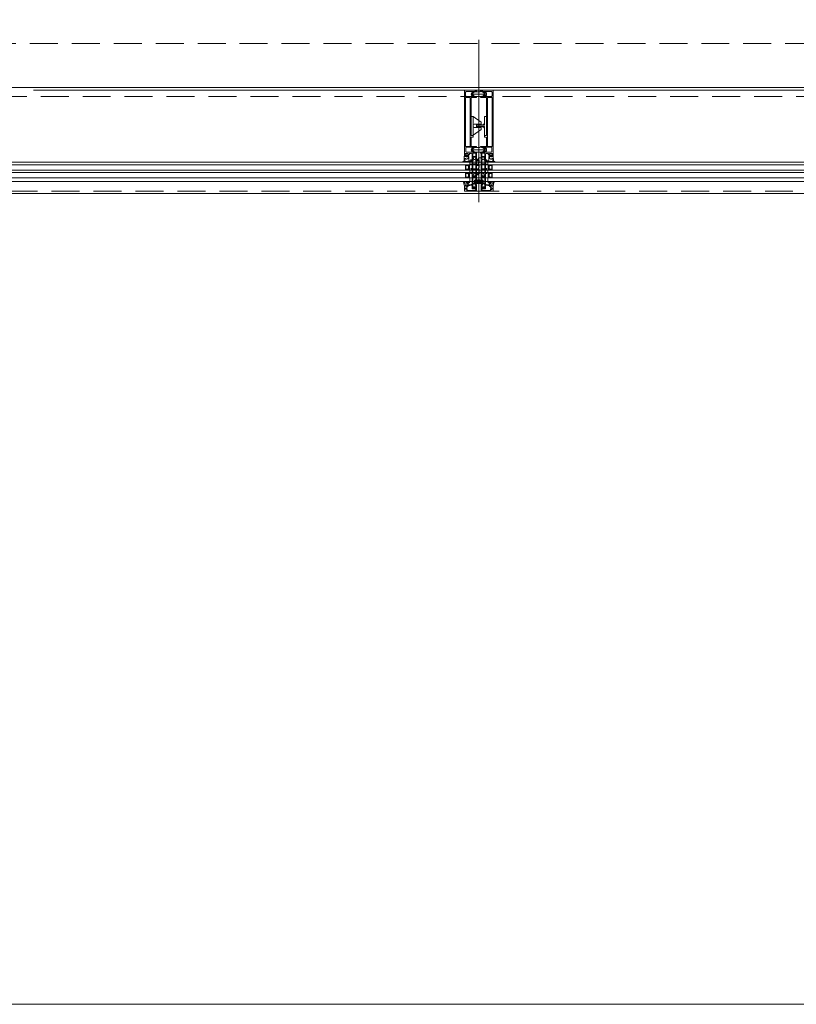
# Model space of a CAD drawing. Header units: millimetres. Extents: x 213386 to 506888, y 183055 to 450952.
# Tile 43 of 256: x 376902 to 378664, y 282452 to 284686. Entities that reach past the tile are written whole.
import ezdxf

# ---------------------------------------------------------------- set-up
doc = ezdxf.new("R2010")
doc.units = ezdxf.units.MM
doc.linetypes.add('ČÁRKOVANÁ', pattern=[19.05, 12.7, -6.35])
doc.layers.add('FASÁDA DETAILNÍ', color=255, linetype='Continuous', lineweight=0)
doc.layers.add('vzt-tenká', color=2, linetype='Continuous', lineweight=20)

# ---------------------------------------------------------------- blocks, each defined once
blk = doc.blocks.new('244748_a')
blk.add_lwpolyline([(8.3, -1.7, 0.082248), (6.3, -0.9, -1.09695), (6.9, -0.1, -0.315353), (11.3, -5.2, -0.480529), (10.9, -5.6), (4.3, -5.6), (4.1, -5.5), (-16.5, -5.5), (-16.7, -5.6), (-20.4, -5.6, 0.574019), (-21.9, -4.8), (-23, -5.4, 0.524827), (-23, -5.9), (-21.9, -6.5, 0.574021), (-20.4, -5.7), (-16.7, -5.7), (-16.5, -5.9), (4.1, -5.9), (4.3, -5.7), (10.9, -5.7, -0.480529), (11.3, -6.1, -0.326229), (6.9, -11.1, -1.09695), (6.3, -10.3, 0.081457), (8.3, -9.6, 0.599203), (7.5, -8.1), (5.5, -8.1, 0.198965), (5.2, -8.2), (2.2, -11.2), (0.9, -12, -0.738038), (0.5, -11.6), (0.9, -11, 1), (0.3, -10.7), (0, -11.3), (-1, -11.3, 0.619205), (-1.4, -12.1), (-1.3, -12.4, -0.808139), (-2, -13), (-3.6, -11.4, 0.198906), (-4.3, -11.2), (-15, -11.2, -0.198936), (-16.8, -10.4), (-19, -8.2, 0.198942), (-19.3, -8.1), (-20.7, -8.1, 0.500217), (-21.1, -8.7, 0.122037), (-18.5, -10.3, -1.093735), (-19.1, -11.1, -0.240768), (-23.7, -6.1, -0.106226), (-23.7, -5.2, -0.256232), (-19, -0.1, -1.093735), (-18.4, -0.9, 0.116856), (-21.1, -2.6, 0.500217), (-20.7, -3.3), (-19.3, -3.3, 0.198942), (-19, -3.1), (-16.8, -0.9, -0.198936), (-15, -0.2), (-4.3, -0.2, 0.198907), (-3.6, 0.1), (-2, 1.7, -0.808139), (-1.3, 1.1), (-1.4, 0.8, 0.619205), (-1, 0), (0, 0), (0.3, -0.6, 1), (0.9, -0.3), (0.5, 0.3, -0.738038), (0.9, 0.7), (2.2, -0.2), (5.2, -3.1, 0.198965), (5.5, -3.3), (7.5, -3.3, 0.599203)], format="xyb", close=True)
blk = doc.blocks.new('236134_0100_s_v')
for points in [[(22.8, -23), (22.8, -5), (42, -5, 0.414214), (43, -4), (43, -1, 0.414214), (42, 0), (1, 0, 0.414214), (0, -1), (0, -4, 0.414214), (1, -5), (20.2, -5), (20.2, -23)], [(15, -5, -0.414214), (19, -9), (19, -16.6, 0.165764), (19.5, -23), (23.5, -23, 0.165764), (24, -16.6), (24, -9, -0.414214), (28, -5)]]:
    blk.add_lwpolyline(points, format="xyb")
blk = doc.blocks.new('236134_0200_s_v')
for points in [[(19.6, 5, -0.41166), (17.6, 7), (17.4, 22.2, 0.344217), (17.1, 22.7), (16, 23), (14, 23, 0.240828), (13.2, 22.6), (0.2, 4.6)], [(23.4, 5, 0.41166), (25.4, 7), (25.6, 22.2, -0.344217), (25.9, 22.7), (27, 23), (29, 23, -0.240828), (29.8, 22.6), (42.8, 4.6)]]:
    blk.add_lwpolyline(points, format="xyb")
blk.add_lwpolyline([(42, 5), (1, 5, 0.414214), (0, 4), (0, 1, 0.414214), (1, 0), (42, 0, 0.414214), (43, 1), (43, 4, 0.414214)], format="xyb", close=True)
blk = doc.blocks.new('284336')
for points in [[(-0.7, -9.6), (-10, -9.6, 0.414511), (-10.5, -10.1), (-10.5, -15.5, -1), (-11.7, -15.5), (-11.7, -9.6), (-12.7, -8.9, -0.668884), (-12.6, -8.2), (-12, -8, 0.766384), (-12, -7.2), (-12.6, -7, -0.76831), (-12.6, -6.2), (-12, -6, 0.766384), (-12, -5.2), (-12.6, -5, -0.76831), (-12.6, -4.2), (-12, -4, 0.766384), (-12, -3.2), (-12.6, -3, -0.877523), (-12.5, -2.2), (-12.1, -2.2, 0.698129), (-11.8, -1.5, -0.220231), (-12.9, 0.8), (-12.9, 3.5, -0.157143), (-12.8, 3.7), (-12.7, 3.4, -0.067482), (-12.5, 2.5, 0.393136), (-8.7, -1), (-6.1, -1, -0.414214), (-5.6, -1.5), (-5.6, -2.2, -0.267949), (-5.9, -2.6), (-6.4, -2.9, 0.267949), (-6.6, -3.4), (-6.6, -5.8, 0.267949), (-6.4, -6.3), (-5.9, -6.6, -0.267949), (-5.6, -7), (-5.6, -8.1, 0.414215), (-5.1, -8.6), (-0.4, -8.6), (-0.4, -9.3, -0.414212), (-0.7, -9.6)], [(-0.4, 0), (-0.4, -2, 0.990243), (-0.4, -3), (0.9, -3, 0.414214), (1.2, -2.7), (1.2, -2.6, -0.668123), (1.7, -2.4), (2.7, -3.4, -0.199004), (2.9, -3.8), (2.9, -5.4, -0.199038), (2.7, -5.8), (1.7, -6.8, -0.668191), (1.2, -6.6), (1.2, -6.5, 0.414214), (0.9, -6.2), (-0.4, -6.2, 0.990269), (-0.4, -7.2), (-0.4, -8.6), (-5.1, -8.6, -0.414215), (-5.6, -8.1), (-5.6, -7, 0.267949), (-5.8, -6.6), (-6.3, -6.3, -0.267949), (-6.6, -5.8), (-6.6, -3.4, -0.267949), (-6.3, -3), (-5.8, -2.7, 0.267949), (-5.6, -2.2), (-5.6, -1.5, 0.414214), (-6.1, -1), (-8.7, -1, -0.393156), (-12.5, 2.5, 0.067572), (-12.7, 3.4), (-12.8, 3.7, -0.637545), (-12.1, 3.5), (-11.9, 2.5, 0.344315), (-10.1, 0.9), (0, 0.4, -0.406913), (0.4, 0), (-0.4, 0)], [(1.7, -4.3, 0.414235), (1.2, -3.8), (-0.7, -3.8, 0.414214), (-1.2, -4.3), (-1.2, -4.9, 0.414214), (-0.7, -5.4), (1.2, -5.4, 0.414235), (1.7, -4.9), (1.7, -4.3)]]:
    blk.add_lwpolyline(points, format="xyb", close=True)
blk = doc.blocks.new('433270')
blk.add_lwpolyline([(1, 0, 0.414364), (0, -1), (0, -1.4, 0.255924), (0.2, -1.8, -0.547723), (0.2, -3.2, 0.255924), (0, -3.6), (0, -14.6, 0.414214), (0.3, -14.9), (1.2, -14.9, 0.414214), (1.7, -14.4), (1.7, -10.3, -0.414214), (2, -10), (6, -10, 0.414248), (7, -9), (7, -7.7, 0.414179), (6.5, -7.2), (5.7, -7.2, 0.414232), (5.4, -7.5), (5.4, -8.2, -0.414198), (5.1, -8.5), (2.8, -8.5, -0.414204), (1.8, -7.5), (1.8, -4.5, -0.147432), (2, -3.9, 0.147461), (2.4, -2.5), (2.4, -2.3, -0.414214), (2.9, -1.8), (21.9, -1.8, -0.668178), (22.2, -2.7), (22.2, -2.7, 1), (21.6, -3.3), (21.5, -3.4, 0.198912), (21.4, -3.7), (21.4, -4, 0.414214), (22.1, -4.7), (22.4, -4.7, 0.576988), (22.6, -4.3, -0.311246), (24.6, -4.3, 0.576988), (24.8, -4.7), (25.3, -4.7, -0.260065), (25.3, -6.6), (24.8, -6.6, 0.576988), (24.6, -7.1, -0.311246), (22.6, -7.1, 0.576988), (22.4, -6.6), (22.1, -6.6, 0.414214), (21.4, -7.3), (21.4, -7.6, 0.267949), (21.6, -8), (21.9, -8.2, -0.637047), (21.7, -10), (19.8, -10.7, 0.315299), (19.5, -11.2), (19.5, -11.5, 0.520567), (20.2, -12), (22.8, -11, -0.520567), (23.5, -11.5), (23.5, -12.5, 0.414062), (24, -13), (25, -13, 0.414186), (25.5, -12.5), (25.5, -11.5, -0.414182), (26, -11), (27, -11, 0.414214), (27.5, -10.5), (27.5, -0.5, 0.414214), (27, 0), (1, 0)], format="xyb", close=True)
blk = doc.blocks.new('284325')
for points in [[(0.8, -5.2, -0.560316), (0.9, -4.7), (1.9, -4.4, 0.3153), (2.1, -4.1), (2.1, -1.9, 0.451558), (1.8, -1.6), (0.9, -1.7, -0.399586), (0.6, -1.5), (0.3, -0.1, -0.415977), (0.5, 0.3, 0.024107), (6.1, 1.2, 0.076636), (9, 2.3, -0.577615), (10.8, 1.3), (10, 1.4, 0.283171), (9.1, 0.9, -0.168429), (7.1, -0.7), (5.9, -1.2, 0.315302), (5.2, -2.1), (5.2, -4.2, 0.269719), (6.8, -6.8, -0.194797), (10.2, -11.5, -0.342663), (9.2, -11.2, 0.119207), (5.4, -7.6, 0.578571), (3.6, -8.6), (3.6, -11.8, 0.176415), (6.2, -18.7, -1), (5.2, -19.5, -0.176415), (2.4, -11.8), (2.4, -8.9, 0.208286), (0.8, -5.2)], [(9, -6.7), (10.3, -8.8, -0.134555), (10.8, -10.6, -0.339795), (10.2, -11.5, 0.194788), (6.8, -6.8, -0.269736), (5.2, -4.2), (5.2, -2.1, -0.315302), (5.9, -1.2), (7.1, -0.7, 0.168429), (9.1, 0.9, -0.283167), (10, 1.4), (10.8, 1.3), (10.8, -0.7, -0.070852), (10.7, -1.3), (9.9, -3.9, -0.241839), (9.1, -4.8), (7.9, -5.2, 0.836024), (8.1, -6.2), (8.1, -6.2, -0.255349), (9, -6.7)]]:
    blk.add_lwpolyline(points, format="xyb", close=True)
blk = doc.blocks.new('288126')
for points in [[(-16.5, 0), (16.5, 0)], [(-21.4, -6.3), (-17.8, -3.7)], [(-14.7, -4.5), (-19.9, -8.3)], [(-17, -2.1), (-17, -0.5)], [(-8.8, -4.3), (-14.1, -4.3)], [(-11, -6.3), (-8.7, -4.7)], [(-4.3, -4.5), (-9.5, -8.3)], [(1.8, -4.3), (-3.7, -4.3)], [(-0.4, -6.4), (1.9, -4.7)], [(6.3, -4.5), (1.1, -8.4)], [(12.2, -4.3), (6.9, -4.3)], [(10, -6.4), (12.3, -4.7)], [(16.6, -4.6), (11.5, -8.4)], [(17, -0.5), (17, -3.8)]]:
    blk.add_lwpolyline(points)
for centre, radius, start, end in [((16.5, -0.5), 0.5, 0, 90), ((-20.6, -7.3), 1.25, 126.7059, 306.7059), ((-16.5, -0.5), 0.5, 90, 180), ((-10.2, -7.3), 1.25, 126.7059, 306.7059), ((0.4, -7.4), 1.25, 126.7059, 306.7059), ((10.8, -7.4), 1.25, 126.7059, 306.7059), ((16, -3.8), 1, 306.7059, 0)]:
    blk.add_arc(centre, radius, start, end)
at = {"extrusion": (0, 0, -1)}
for centre, radius, start, end in [((19, -2.1), 2, 180, 233.2941), ((14.1, -5.3), 1, 53.2941, 90), ((8.8, -4.5), 0.2, 90, 233.2941), ((3.7, -5.3), 1, 53.2941, 90), ((-1.8, -4.5), 0.2, 90, 233.2941), ((-6.9, -5.3), 1, 53.2941, 90), ((-12.2, -4.5), 0.2, 90, 233.2941)]:
    blk.add_arc(centre, radius, start, end, dxfattribs=at)
blk = doc.blocks.new('246426')
for points in [[(-1.8, 0.6), (-2.9, -0.4, 0.198926), (-3.2, -1.1), (-3.2, -2.3, 0.198926), (-2.9, -3), (-1.8, -4, 0.637051), (-1.5, -3.9), (-1.5, -3.4), (-0.3, -3.4, -0.41484), (0, -3.7), (0, -5.2, 0.414232), (0.5, -5.7), (2.1, -5.7, 0.071862), (2.2, -5.7, 0.157876), (3.7, -4.6, 0.360336), (3.5, 2.4, 0.964062), (2.5, 1.5, -0.403385), (2.3, -4.3, -0.190964), (2.1, -4.4), (1.7, -4.4, -0.414214), (1.2, -3.9), (1.2, 1.3, 0.414201), (0.2, 2.3), (0, 2.3), (0, 0.3, -0.414214), (-0.3, 0), (-1.5, 0), (-1.5, 0.5, 0.637051), (-1.8, 0.6)], [(-2.3, -1.4, -0.414214), (-1.9, -1), (-0.4, -1, -0.414214), (0, -1.4), (0, -2, -0.414214), (-0.4, -2.4), (-1.9, -2.4, -0.414214), (-2.3, -2), (-2.3, -1.4)]]:
    blk.add_lwpolyline(points, format="xyb", close=True)

msp = doc.modelspace()

# ---------------------------------------------------------------- linework, layer by layer
at = {"layer": 'FASÁDA DETAILNÍ'}
for p, q in [((377943.6, 284272.2), (377943.6, 284640.4)), ((379770.1, 284526.2), (376933.1, 284526.2)), ((387044.8, 284363.2), (373041.6, 284363.2)), ((393344.8, 284363.2), (373041.6, 284363.2)), ((373041.6, 284357.2), (387044.8, 284357.2)), ((373041.6, 284357.2), (393344.8, 284357.2)), ((387044.8, 284345.2), (373041.6, 284345.2)), ((393344.8, 284345.2), (373041.6, 284345.2)), ((380744.8, 284363.2), (374963.5, 284363.2)), ((374963.5, 284357.2), (376922.1, 284357.2)), ((376922.1, 284345.2), (374963.5, 284345.2)), ((376922.1, 284357.2), (380744.8, 284357.2)), ((380744.8, 284345.2), (376922.1, 284345.2)), ((377923.1, 284363.2), (377923.1, 284357.2)), ((377923.1, 284345.2), (377923.1, 284339.2)), ((377928.6, 284345.2), (377928.6, 284345.2)), ((377964.1, 284363.2), (377964.1, 284357.2)), ((377964.1, 284345.2), (377964.1, 284339.2)), ((373041.6, 284339.2), (387044.8, 284339.2)), ((373041.6, 284339.2), (393344.8, 284339.2)), ((387044.8, 284327.2), (373041.6, 284327.2)), ((393344.8, 284327.2), (373041.6, 284327.2)), ((376922.1, 284327.2), (374963.5, 284327.2)), ((376881.1, 284339.2), (380744.8, 284339.2)), ((380744.8, 284327.2), (376922.1, 284327.2)), ((377923.1, 284327.2), (377923.1, 284319.2)), ((377928.6, 284339.2), (377928.6, 284339.2)), ((377964.1, 284327.2), (377964.1, 284319.2)), ((373041.6, 284319.2), (399616.6, 284319.2))]:
    msp.add_line(p, q, dxfattribs=at)
for points in [[(399616.6, 284292.2), (373036.6, 284292.2), (373036.6, 307972.2), (399616.6, 307972.2)], [(399376.6, 284532.2), (373276.6, 284532.2), (373276.6, 307732.2), (399376.6, 307732.2)], [(377913.1, 284356.2), (377919.1, 284356.2), (377921.1, 284354.2), (377921.1, 284348.2), (377919.1, 284346.2), (377913.1, 284346.2), (377913.1, 284350.7), (377913.6, 284350.7), (377913.6, 284351.7), (377913.1, 284351.7)], [(377914.1, 284347.2), (377914.1, 284355.2), (377918.7, 284355.2), (377920.1, 284353.7), (377920.1, 284348.7), (377918.7, 284347.2)], [(377974.1, 284356.2), (377968.1, 284356.2), (377966.1, 284354.2), (377966.1, 284348.2), (377968.1, 284346.2), (377974.1, 284346.2), (377974.1, 284350.7), (377973.6, 284350.7), (377973.6, 284351.7), (377974.1, 284351.7)], [(377973.1, 284347.2), (377973.1, 284355.2), (377968.6, 284355.2), (377967.1, 284353.7), (377967.1, 284348.7), (377968.6, 284347.2)], [(377913.1, 284338.2), (377919.1, 284338.2), (377921.1, 284336.2), (377921.1, 284330.2), (377919.1, 284328.2), (377913.1, 284328.2), (377913.1, 284332.7), (377913.6, 284332.7), (377913.6, 284333.7), (377913.1, 284333.7)], [(377914.1, 284329.2), (377914.1, 284337.2), (377918.7, 284337.2), (377920.1, 284335.7), (377920.1, 284330.7), (377918.7, 284329.2)], [(377974.1, 284338.2), (377968.1, 284338.2), (377966.1, 284336.2), (377966.1, 284330.2), (377968.1, 284328.2), (377974.1, 284328.2), (377974.1, 284332.7), (377973.6, 284332.7), (377973.6, 284333.7), (377974.1, 284333.7)], [(377973.1, 284329.2), (377973.1, 284337.2), (377968.6, 284337.2), (377967.1, 284335.7), (377967.1, 284330.7), (377968.6, 284329.2)]]:
    msp.add_lwpolyline(points, close=True, dxfattribs=at)
at = {"layer": 'FASÁDA DETAILNÍ', "linetype": 'ČÁRKOVANÁ', "ltscale": 5}
msp.add_lwpolyline([(399611.6, 284297.2), (373041.6, 284297.2), (373041.6, 307967.2), (399611.6, 307967.2)], close=True, dxfattribs=at)
at = {"layer": 'FASÁDA DETAILNÍ', "color": 7, "linetype": 'ČÁRKOVANÁ', "ltscale": 5}
for points in [[(399396.6, 284512.2), (373256.6, 284512.2), (373256.6, 307752.2), (399396.6, 307752.2)], [(399276.6, 284632.2), (373376.6, 284632.2), (373376.6, 307632.2), (399276.6, 307632.2)]]:
    msp.add_lwpolyline(points, close=True, dxfattribs=at)
at = {"layer": 'FASÁDA DETAILNÍ'}
for points in [[(377911.1, 284525.2), (377911.1, 284376.7, 0.414214), (377911.6, 284376.2), (377912.9, 284376.2, 0.41422), (377913.4, 284376.7), (377913.4, 284377.2), (377912.4, 284377.2), (377912.4, 284381.7, -0.414214), (377913.4, 284382.7), (377918.1, 284382.7, -0.414214), (377919.1, 284381.7), (377919.1, 284377.2), (377917.4, 284377.2), (377917.4, 284376.7, 0.414201), (377917.9, 284376.2), (377919.9, 284376.2, 0.414214), (377920.4, 284376.7), (377920.4, 284378.8, -0.414214), (377920.9, 284379.3), (377922.7, 284379.3), (377922.7, 284380.5), (377921.5, 284380.5), (377921.5, 284382.4, -0.414214), (377921.8, 284382.7), (377927.1, 284382.7, -0.414167), (377928.6, 284381.2), (377928.6, 284374.2), (377928.6, 284370.1, 0.57735), (377929.2, 284369.7), (377930.1, 284370.2), (377931.6, 284370.6, 0.488701), (377931.8, 284371.1), (377930.3, 284373.5), (377930.3, 284374, -0.432566), (377930.5, 284374.2), (377936.8, 284374.2, -0.548397), (377937, 284373.9), (377936, 284371.5, 0.425336), (377936.1, 284371.2), (377938.1, 284370.4, 0.531563), (377938.6, 284370.8), (377938.6, 284372.8, 0.231306), (377938.5, 284373.1, -0.306185), (377938.4, 284373.4), (377938.6, 284374.2), (377938.6, 284384.7, 0.414214), (377937.6, 284385.7), (377937.1, 284385.7), (377937.1, 284384.9), (377935.6, 284384.9), (377934.5, 284385.5, 0.13165), (377934, 284385.7), (377915.6, 284385.7, -0.414214), (377914.1, 284387.2), (377914.1, 284390.7, -0.399985), (377914.1, 284391.7), (377914.1, 284395.4, -0.414214), (377915.6, 284396.9), (377934, 284396.9, 0.13165), (377934.5, 284397), (377935.6, 284397.6), (377937.1, 284397.6), (377937.1, 284396.8), (377937.6, 284396.8, 0.414214), (377938.6, 284397.8), (377938.6, 284398.4, 0.414214), (377938.1, 284398.9), (377926.5, 284398.9, -0.414214), (377926, 284399.4), (377926, 284406.8, -0.399985), (377926, 284407.8), (377926, 284419.4, -0.414214), (377926.5, 284419.9), (377930.1, 284419.9, 0.414214), (377930.6, 284420.4), (377930.6, 284423.4, 0.414214), (377930.1, 284423.9), (377926.5, 284423.9, -0.414214), (377926, 284424.4), (377926, 284431.7, -0.38324), (377926, 284432.7), (377926, 284458.2, -0.38324), (377926, 284459.2), (377926, 284474.7, -0.38324), (377926, 284475.7), (377926, 284501.2, -0.38324), (377926, 284502.2), (377926, 284509.5, -0.414214), (377926.5, 284510), (377938.1, 284510, 0.414214), (377938.6, 284510.5), (377938.6, 284511, 0.414214), (377937.6, 284512), (377937.1, 284512), (377937.1, 284511.2), (377935.6, 284511.2), (377934.5, 284511.8, 0.116937), (377934, 284512), (377915.1, 284512, -0.414232), (377913.6, 284513.5), (377913.6, 284517.2, -0.399985), (377913.6, 284518.2), (377913.6, 284521.7, -0.414232), (377915.1, 284523.2), (377934, 284523.2, 0.116937), (377934.5, 284523.3), (377935.6, 284524), (377937.1, 284524), (377937.1, 284523.2), (377937.6, 284523.2, 0.414214), (377938.6, 284524.2), (377938.6, 284525.2, 0.414214), (377937.6, 284526.2), (377912.1, 284526.2, 0.414214), (377911.1, 284525.2)], [(377976.1, 284525.2), (377976.1, 284376.7, -0.414214), (377975.6, 284376.2), (377974.3, 284376.2, -0.41422), (377973.8, 284376.7), (377973.8, 284377.2), (377974.8, 284377.2), (377974.8, 284381.7, 0.414214), (377973.8, 284382.7), (377969.1, 284382.7, 0.414214), (377968.1, 284381.7), (377968.1, 284377.2), (377969.8, 284377.2), (377969.8, 284376.7, -0.414201), (377969.3, 284376.2), (377967.3, 284376.2, -0.414214), (377966.8, 284376.7), (377966.8, 284378.8, 0.414214), (377966.3, 284379.3), (377964.5, 284379.3), (377964.5, 284380.5), (377965.7, 284380.5), (377965.7, 284382.4, 0.414214), (377965.4, 284382.7), (377960.1, 284382.7, 0.414167), (377958.6, 284381.2), (377958.6, 284374.2), (377958.6, 284370.1, -0.57735), (377958, 284369.7), (377957.2, 284370.2), (377955.7, 284370.6, -0.488701), (377955.5, 284371.1), (377956.9, 284373.5), (377956.9, 284374, 0.432566), (377956.7, 284374.2), (377950.4, 284374.2, 0.548397), (377950.2, 284373.9), (377951.3, 284371.5, -0.425336), (377951.2, 284371.2), (377949.2, 284370.4, -0.531563), (377948.6, 284370.8), (377948.6, 284372.8, -0.231306), (377948.8, 284373.1, 0.306185), (377948.9, 284373.4), (377948.6, 284374.2), (377948.6, 284384.7, -0.414214), (377949.6, 284385.7), (377950.1, 284385.7), (377950.1, 284384.9), (377951.6, 284384.9), (377952.8, 284385.5, -0.13165), (377953.3, 284385.7), (377971.6, 284385.7, 0.414214), (377973.1, 284387.2), (377973.1, 284390.7, 0.399985), (377973.1, 284391.7), (377973.1, 284395.4, 0.414214), (377971.6, 284396.9), (377953.3, 284396.9, -0.13165), (377952.8, 284397), (377951.6, 284397.6), (377950.1, 284397.6), (377950.1, 284396.8), (377949.6, 284396.8, -0.414214), (377948.6, 284397.8), (377948.6, 284398.4, -0.414214), (377949.1, 284398.9), (377960.7, 284398.9, 0.414214), (377961.2, 284399.4), (377961.2, 284406.8, 0.399985), (377961.2, 284407.8), (377961.2, 284419.4, 0.414214), (377960.7, 284419.9), (377957.1, 284419.9, -0.414214), (377956.6, 284420.4), (377956.6, 284423.4, -0.414214), (377957.1, 284423.9), (377960.7, 284423.9, 0.414214), (377961.2, 284424.4), (377961.2, 284431.7, 0.38324), (377961.2, 284432.7), (377961.2, 284458.2, 0.38324), (377961.2, 284459.2), (377961.2, 284474.7, 0.38324), (377961.2, 284475.7), (377961.2, 284501.2, 0.38324), (377961.2, 284502.2), (377961.2, 284509.5, 0.414214), (377960.7, 284510), (377949.1, 284510, -0.414214), (377948.6, 284510.5), (377948.6, 284511, -0.414214), (377949.6, 284512), (377950.1, 284512), (377950.1, 284511.2), (377951.6, 284511.2), (377952.8, 284511.8, -0.116937), (377953.3, 284512), (377972.1, 284512, 0.414232), (377973.6, 284513.5), (377973.6, 284517.2, 0.399985), (377973.6, 284518.2), (377973.6, 284521.7, 0.414232), (377972.1, 284523.2), (377953.3, 284523.2, -0.116937), (377952.8, 284523.3), (377951.6, 284524), (377950.1, 284524), (377950.1, 284523.2), (377949.6, 284523.2, -0.414214), (377948.6, 284524.2), (377948.6, 284525.2, -0.414214), (377949.6, 284526.2), (377975.1, 284526.2, -0.414214), (377976.1, 284525.2)], [(377913.2, 284399.4), (377913.2, 284509.5, -0.414214), (377913.7, 284510), (377923.4, 284510, -0.414214), (377923.9, 284509.5), (377923.9, 284399.4, -0.414214), (377923.4, 284398.9), (377913.7, 284398.9, -0.414214), (377913.2, 284399.4)], [(377974, 284399.4), (377974, 284509.5, 0.414214), (377973.5, 284510), (377963.8, 284510, 0.414214), (377963.3, 284509.5), (377963.3, 284399.4, 0.414214), (377963.8, 284398.9), (377973.5, 284398.9, 0.414214), (377974, 284399.4)], [(377938.6, 284369.8), (377938.6, 284357.9), (377938.6, 284336, -0.305837), (377938.3, 284335.5), (377936, 284334.6, 0.425336), (377935.9, 284334.3), (377936.6, 284332.7, -0.543753), (377936, 284331.7), (377931.1, 284331.7, -0.578182), (377930.5, 284332.6), (377931.8, 284334.8, 0.488505), (377931.6, 284335.2), (377930.1, 284335.6), (377928.8, 284336.4, -0.282478), (377928.6, 284336.7), (377928.6, 284337.1, 1.447009), (377928.5, 284337.5), (377925.5, 284337.5, -1), (377925.5, 284338.3), (377928.5, 284338.3, 1.447009), (377928.6, 284338.6), (377928.6, 284347.2, 1.447009), (377928.5, 284347.5), (377925.5, 284347.5, -1), (377925.5, 284348.3), (377928.5, 284348.3, 1.447009), (377928.6, 284348.7), (377928.6, 284357.2, 1.447009), (377928.5, 284357.5), (377925.5, 284357.5, -1), (377925.5, 284358.3), (377928.5, 284358.3, 1.447009), (377928.6, 284358.7), (377928.6, 284367.2, 1.447009), (377928.5, 284367.5), (377925.5, 284367.5, -1), (377925.5, 284368.3), (377928.5, 284368.3, 1.447009), (377928.6, 284368.7), (377928.6, 284369.1, -0.282478), (377928.8, 284369.4), (377930.1, 284370.2), (377931.6, 284370.6, 0.488505), (377931.8, 284371.1), (377930.5, 284373.2, -0.578182), (377931.1, 284374.1), (377936, 284374.1, -0.543753), (377936.6, 284373.1), (377935.9, 284371.5, 0.425336), (377936, 284371.2), (377938.3, 284370.3, -0.305837), (377938.6, 284369.8)], [(377937, 284360.2), (377937, 284367.1, 0.324916), (377936, 284368.5), (377935.2, 284368.8, 0.176429), (377933.1, 284368.7), (377931.2, 284368, 0.305619), (377930.2, 284366.6), (377930.2, 284360.2, 0.414218), (377931.2, 284359.2), (377936, 284359.2, 0.414218), (377937, 284360.2)], [(377936.5, 284383.5, -0.414214), (377937, 284383), (377937, 284376.5, -0.414214), (377936.5, 284376), (377930.8, 284376, -0.414214), (377930.3, 284376.5), (377930.3, 284383, -0.414214), (377930.8, 284383.5), (377936.5, 284383.5)], [(377948.6, 284369.8), (377948.6, 284357.9), (377948.6, 284336, 0.305837), (377949, 284335.5), (377951.2, 284334.6, -0.425336), (377951.3, 284334.3), (377950.6, 284332.7, 0.543753), (377951.3, 284331.7), (377956.2, 284331.7, 0.578182), (377956.7, 284332.6), (377955.5, 284334.8, -0.488505), (377955.7, 284335.2), (377957.2, 284335.6), (377958.5, 284336.4, 0.282478), (377958.6, 284336.7), (377958.6, 284337.1, -1.447009), (377958.8, 284337.5), (377961.7, 284337.5, 1), (377961.7, 284338.3), (377958.8, 284338.3, -1.447009), (377958.6, 284338.6), (377958.6, 284347.2, -1.447009), (377958.8, 284347.5), (377961.7, 284347.5, 1), (377961.7, 284348.3), (377958.8, 284348.3, -1.447009), (377958.6, 284348.7), (377958.6, 284357.2, -1.447009), (377958.8, 284357.5), (377961.7, 284357.5, 1), (377961.7, 284358.3), (377958.8, 284358.3, -1.447009), (377958.6, 284358.7), (377958.6, 284367.2, -1.447009), (377958.8, 284367.5), (377961.7, 284367.5, 1), (377961.7, 284368.3), (377958.8, 284368.3, -1.447009), (377958.6, 284368.7), (377958.6, 284369.1, 0.282478), (377958.5, 284369.4), (377957.2, 284370.2), (377955.7, 284370.6, -0.488505), (377955.5, 284371.1), (377956.7, 284373.2, 0.578182), (377956.2, 284374.1), (377951.3, 284374.1, 0.543753), (377950.6, 284373.1), (377951.3, 284371.5, -0.425336), (377951.2, 284371.2), (377949, 284370.3, 0.305837), (377948.6, 284369.8)], [(377950.7, 284383.5, 0.414214), (377950.2, 284383), (377950.2, 284376.5, 0.414214), (377950.7, 284376), (377956.4, 284376, 0.414214), (377956.9, 284376.5), (377956.9, 284383, 0.414214), (377956.4, 284383.5), (377950.7, 284383.5)], [(377950.2, 284360.2), (377950.2, 284367.1, -0.324916), (377951.3, 284368.5), (377952.1, 284368.8, -0.176429), (377954.2, 284368.7), (377956.1, 284368, -0.305619), (377957, 284366.6), (377957, 284360.2, -0.414218), (377956, 284359.2), (377951.2, 284359.2, -0.414218), (377950.2, 284360.2)], [(377937, 284348.9), (377937, 284356.9, 0.414214), (377936, 284357.9), (377931.2, 284357.9, 0.414214), (377930.2, 284356.9), (377930.2, 284348.9, 0.414214), (377931.2, 284347.9), (377936, 284347.9, 0.414214), (377937, 284348.9)], [(377937, 284338.7), (377937, 284345.6, 0.414218), (377936, 284346.6), (377931.2, 284346.6, 0.414218), (377930.2, 284345.6), (377930.2, 284339.2, 0.305619), (377931.2, 284337.9), (377933.1, 284337.1, 0.176429), (377935.2, 284337), (377936, 284337.3, 0.324916), (377937, 284338.7)], [(377950.2, 284348.9), (377950.2, 284356.9, -0.414214), (377951.2, 284357.9), (377956, 284357.9, -0.414214), (377957, 284356.9), (377957, 284348.9, -0.414214), (377956, 284347.9), (377951.2, 284347.9, -0.414214), (377950.2, 284348.9)], [(377950.2, 284338.7), (377950.2, 284345.6, -0.414218), (377951.2, 284346.6), (377956, 284346.6, -0.414218), (377957, 284345.6), (377957, 284339.2, -0.305619), (377956.1, 284337.9), (377954.2, 284337.1, -0.176429), (377952.1, 284337), (377951.3, 284337.3, -0.324916), (377950.2, 284338.7)], [(377938.6, 284331.7), (377938.6, 284320.7, -0.414426), (377938.1, 284320.2), (377937.6, 284320.2), (377937.6, 284321.2), (377936.1, 284321.2, 0.414214), (377935.1, 284320.2), (377935.1, 284318.7, 0.399985), (377935.1, 284317.7), (377935.1, 284316.2, 0.414214), (377936.1, 284315.2), (377937.6, 284315.2), (377937.6, 284316.2), (377938.1, 284316.2, -0.414456), (377938.6, 284315.7), (377938.6, 284314.4, -0.413971), (377938.3, 284314.1), (377937.1, 284314.1, 0.414214), (377936.8, 284313.8), (377936.8, 284310.8), (377935.8, 284310.8, -0.414214), (377935.3, 284311.3), (377935.3, 284313.2, 0.414214), (377934.8, 284313.7), (377931.3, 284313.7, 0.414206), (377930.3, 284312.7), (377930.3, 284304.4, 0.414206), (377930.8, 284303.9), (377932.7, 284303.9, 0.414219), (377933.2, 284304.4), (377933.2, 284305.2, -0.414214), (377933.7, 284305.7), (377934.2, 284305.7, -0.414214), (377934.7, 284305.2), (377934.7, 284303.4, -0.414214), (377933.7, 284302.4), (377929.6, 284302.4, -0.414214), (377928.6, 284303.4), (377928.6, 284331.7), (377928.6, 284335.8, -0.57735), (377929.2, 284336.1), (377930.1, 284335.6), (377931.6, 284335.2, -0.488701), (377931.8, 284334.7), (377930.3, 284332.3), (377930.3, 284331.8, 0.432566), (377930.5, 284331.7), (377936.8, 284331.7, 0.548397), (377937, 284331.9), (377936, 284334.3, -0.425336), (377936.1, 284334.6), (377938.1, 284335.4, -0.531563), (377938.6, 284335), (377938.6, 284333, -0.231306), (377938.5, 284332.7, 0.306185), (377938.4, 284332.4), (377938.6, 284331.7)], [(377930.3, 284329.5), (377930.3, 284315.8, 0.414214), (377930.8, 284315.3), (377933, 284315.3, 0.414214), (377933.5, 284315.8), (377933.5, 284320.7, -0.411139), (377935.5, 284322.8), (377936.5, 284322.8, 0.414214), (377937, 284323.3), (377937, 284329.5, 0.414214), (377936.5, 284330), (377930.8, 284330, 0.414214), (377930.3, 284329.5)], [(377948.6, 284331.7), (377948.6, 284320.7, 0.414426), (377949.1, 284320.2), (377949.6, 284320.2), (377949.6, 284321.2), (377951.1, 284321.2, -0.414214), (377952.1, 284320.2), (377952.1, 284318.7, -0.399985), (377952.1, 284317.7), (377952.1, 284316.2, -0.414214), (377951.1, 284315.2), (377949.6, 284315.2), (377949.6, 284316.2), (377949.1, 284316.2, 0.414456), (377948.6, 284315.7), (377948.6, 284314.4, 0.413971), (377948.9, 284314.1), (377950.1, 284314.1, -0.414214), (377950.4, 284313.8), (377950.4, 284310.8), (377951.4, 284310.8, 0.414214), (377951.9, 284311.3), (377951.9, 284313.2, -0.414214), (377952.4, 284313.7), (377955.9, 284313.7, -0.414206), (377956.9, 284312.7), (377956.9, 284304.4, -0.414206), (377956.4, 284303.9), (377954.5, 284303.9, -0.414219), (377954, 284304.4), (377954, 284305.2, 0.414214), (377953.5, 284305.7), (377953, 284305.7, 0.414214), (377952.5, 284305.2), (377952.5, 284303.4, 0.414214), (377953.5, 284302.4), (377957.6, 284302.4, 0.414214), (377958.6, 284303.4), (377958.6, 284331.7), (377958.6, 284335.8, 0.57735), (377958, 284336.1), (377957.2, 284335.6), (377955.7, 284335.2, 0.488701), (377955.5, 284334.7), (377956.9, 284332.3), (377956.9, 284331.8, -0.432566), (377956.7, 284331.7), (377950.4, 284331.7, -0.548397), (377950.2, 284331.9), (377951.3, 284334.3, 0.425336), (377951.2, 284334.6), (377949.2, 284335.4, 0.531563), (377948.6, 284335), (377948.6, 284333, 0.231306), (377948.8, 284332.7, -0.306185), (377948.9, 284332.4), (377948.6, 284331.7)], [(377956.9, 284329.5), (377956.9, 284315.8, -0.414214), (377956.4, 284315.3), (377954.2, 284315.3, -0.414214), (377953.7, 284315.8), (377953.7, 284320.7, 0.411139), (377951.7, 284322.8), (377950.7, 284322.8, -0.414214), (377950.2, 284323.3), (377950.2, 284329.5, -0.414214), (377950.7, 284330), (377956.4, 284330, -0.414214), (377956.9, 284329.5)]]:
    msp.add_lwpolyline(points, format="xyb", close=True, dxfattribs=at)
for centre, radius, start, end in [((377915.3, 284356.7), 0.596, 303.0366, 56.9634), ((377915.3, 284345.7), 0.596, 303.0366, 56.9634), ((377915.6, 284356.7), 0.596, 303.0366, 56.9634), ((377915.6, 284345.7), 0.596, 303.0366, 56.9634), ((377915.9, 284356.7), 0.596, 303.0366, 56.9634), ((377915.9, 284345.7), 0.596, 303.0366, 56.9634), ((377916.2, 284356.7), 0.596, 303.0366, 56.9634), ((377916.2, 284345.7), 0.596, 303.0366, 56.9634), ((377916.4, 284356.7), 0.596, 303.0366, 56.9634), ((377916.4, 284345.7), 0.596, 303.0366, 56.9634), ((377916.7, 284356.7), 0.596, 303.0366, 56.9634), ((377916.7, 284345.7), 0.596, 303.0366, 56.9634), ((377917, 284356.7), 0.596, 303.0366, 56.9634), ((377917, 284345.7), 0.596, 303.0366, 56.9634), ((377917.3, 284356.7), 0.596, 303.0366, 56.9634), ((377917.3, 284345.7), 0.596, 303.0366, 56.9634), ((377917.6, 284356.7), 0.596, 303.0366, 56.9634), ((377917.6, 284345.7), 0.596, 303.0366, 56.9634), ((377917.9, 284356.7), 0.596, 303.0366, 56.9634), ((377917.9, 284345.7), 0.596, 303.0366, 56.9634), ((377918.2, 284356.7), 0.596, 303.0366, 56.9634), ((377918.2, 284345.7), 0.596, 303.0366, 56.9634), ((377918.5, 284356.7), 0.596, 303.0366, 56.9634), ((377918.5, 284345.7), 0.596, 303.0366, 56.9634), ((377918.8, 284356.7), 0.596, 303.0366, 56.9634), ((377918.8, 284345.7), 0.596, 303.0366, 56.9634), ((377918.8, 284356.5), 0.879, 313.9949, 46.4964), ((377918.8, 284345.8), 0.879, 313.5036, 46.0051), ((377918.7, 284356.4), 1.26, 321.9656, 38.4996), ((377918.7, 284345.9), 1.26, 321.5004, 38.0344), ((377918.5, 284356.2), 1.71, 327.2949, 32.6857), ((377918.5, 284346.1), 1.71, 327.3143, 32.7051), ((377918.3, 284356.1), 2.25, 331.5273, 28.4028), ((377918.3, 284346.2), 2.25, 331.5972, 28.4727), ((377918, 284355.9), 2.9, 335.3067, 25.2952), ((377918, 284346.4), 2.9, 334.7048, 24.6933), ((377917.6, 284355.8), 3.55, 337.2938, 22.409), ((377917.6, 284346.5), 3.55, 337.591, 22.7062), ((377945, 284351.2), 22.7, 164.6728, 195.3272), ((377942.2, 284351.2), 22.7, 344.6728, 15.3272), ((377969.7, 284355.8), 3.55, 157.591, 202.7062), ((377969.7, 284346.5), 3.55, 157.2938, 202.409), ((377969.3, 284355.9), 2.9, 154.7048, 204.6933), ((377969.3, 284346.4), 2.9, 155.3067, 205.2952), ((377969, 284356.1), 2.25, 151.5972, 208.4727), ((377969, 284346.2), 2.25, 151.5273, 208.4028), ((377968.7, 284356.2), 1.71, 147.3143, 212.7051), ((377968.7, 284346.1), 1.71, 147.2949, 212.6857), ((377968.6, 284356.4), 1.26, 141.5004, 218.0344), ((377968.6, 284345.9), 1.26, 141.9656, 218.4996), ((377968.5, 284356.5), 0.879, 133.5036, 226.0051), ((377968.5, 284345.8), 0.879, 133.9949, 226.4964), ((377968.5, 284356.7), 0.596, 123.0366, 236.9634), ((377968.5, 284345.7), 0.596, 123.0366, 236.9634), ((377968.8, 284356.7), 0.596, 123.0366, 236.9634), ((377968.8, 284345.7), 0.596, 123.0366, 236.9634), ((377969.1, 284356.7), 0.596, 123.0366, 236.9634), ((377969.1, 284345.7), 0.596, 123.0366, 236.9634), ((377969.4, 284356.7), 0.596, 123.0366, 236.9634), ((377969.4, 284345.7), 0.596, 123.0366, 236.9634), ((377969.7, 284356.7), 0.596, 123.0366, 236.9634), ((377969.7, 284345.7), 0.596, 123.0366, 236.9634), ((377970, 284356.7), 0.596, 123.0366, 236.9634), ((377970, 284345.7), 0.596, 123.0366, 236.9634), ((377970.2, 284356.7), 0.596, 123.0366, 236.9634), ((377970.2, 284345.7), 0.596, 123.0366, 236.9634), ((377970.5, 284356.7), 0.596, 123.0366, 236.9634), ((377970.5, 284345.7), 0.596, 123.0366, 236.9634), ((377970.8, 284356.7), 0.596, 123.0366, 236.9634), ((377970.8, 284345.7), 0.596, 123.0366, 236.9634), ((377971.1, 284356.7), 0.596, 123.0366, 236.9634), ((377971.1, 284345.7), 0.596, 123.0366, 236.9634), ((377971.4, 284356.7), 0.596, 123.0366, 236.9634), ((377971.4, 284345.7), 0.596, 123.0366, 236.9634), ((377971.7, 284356.7), 0.596, 123.0366, 236.9634), ((377971.7, 284345.7), 0.596, 123.0366, 236.9634), ((377972, 284356.7), 0.596, 123.0366, 236.9634), ((377972, 284345.7), 0.596, 123.0366, 236.9634), ((377915.3, 284338.7), 0.596, 303.0366, 56.9634), ((377915.3, 284327.7), 0.596, 303.0366, 56.9634), ((377915.6, 284338.7), 0.596, 303.0366, 56.9634), ((377915.6, 284327.7), 0.596, 303.0366, 56.9634), ((377915.9, 284338.7), 0.596, 303.0366, 56.9634), ((377915.9, 284327.7), 0.596, 303.0366, 56.9634), ((377916.2, 284338.7), 0.596, 303.0366, 56.9634), ((377916.2, 284327.7), 0.596, 303.0366, 56.9634), ((377916.4, 284338.7), 0.596, 303.0366, 56.9634), ((377916.4, 284327.7), 0.596, 303.0366, 56.9634), ((377916.7, 284338.7), 0.596, 303.0366, 56.9634), ((377916.7, 284327.7), 0.596, 303.0366, 56.9634), ((377917, 284338.7), 0.596, 303.0366, 56.9634), ((377917, 284327.7), 0.596, 303.0366, 56.9634), ((377917.3, 284338.7), 0.596, 303.0366, 56.9634), ((377917.3, 284327.7), 0.596, 303.0366, 56.9634), ((377917.6, 284338.7), 0.596, 303.0366, 56.9634), ((377917.6, 284327.7), 0.596, 303.0366, 56.9634), ((377917.9, 284338.7), 0.596, 303.0366, 56.9634), ((377917.9, 284327.7), 0.596, 303.0366, 56.9634), ((377918.2, 284338.7), 0.596, 303.0366, 56.9634), ((377918.2, 284327.7), 0.596, 303.0366, 56.9634), ((377918.5, 284338.7), 0.596, 303.0366, 56.9634), ((377918.5, 284327.7), 0.596, 303.0366, 56.9634), ((377918.8, 284338.7), 0.596, 303.0366, 56.9634), ((377918.8, 284327.7), 0.596, 303.0366, 56.9634), ((377918.8, 284338.5), 0.879, 313.9949, 46.4964), ((377918.8, 284327.8), 0.879, 313.5036, 46.0051), ((377918.7, 284338.4), 1.26, 321.9656, 38.4996), ((377918.7, 284327.9), 1.26, 321.5004, 38.0344), ((377918.5, 284338.2), 1.71, 327.2949, 32.6857), ((377918.5, 284328.1), 1.71, 327.3143, 32.7051), ((377918.3, 284338.1), 2.25, 331.5273, 28.4028), ((377918.3, 284328.2), 2.25, 331.5972, 28.4727), ((377918, 284337.9), 2.9, 335.3067, 25.2952), ((377918, 284328.4), 2.9, 334.7048, 24.6933), ((377917.6, 284337.8), 3.55, 337.2938, 22.409), ((377917.6, 284328.5), 3.55, 337.591, 22.7062), ((377945, 284333.2), 22.7, 164.6728, 195.3272), ((377942.2, 284333.2), 22.7, 344.6728, 15.3272), ((377969.7, 284337.8), 3.55, 157.591, 202.7062), ((377969.7, 284328.5), 3.55, 157.2938, 202.409), ((377969.3, 284337.9), 2.9, 154.7048, 204.6933), ((377969.3, 284328.4), 2.9, 155.3067, 205.2952), ((377969, 284338.1), 2.25, 151.5972, 208.4727), ((377969, 284328.2), 2.25, 151.5273, 208.4028), ((377968.7, 284338.2), 1.71, 147.3143, 212.7051), ((377968.7, 284328.1), 1.71, 147.2949, 212.6857), ((377968.6, 284338.4), 1.26, 141.5004, 218.0344), ((377968.6, 284327.9), 1.26, 141.9656, 218.4996), ((377968.5, 284338.5), 0.879, 133.5036, 226.0051), ((377968.5, 284327.8), 0.879, 133.9949, 226.4964), ((377968.5, 284338.7), 0.596, 123.0366, 236.9634), ((377968.5, 284327.7), 0.596, 123.0366, 236.9634), ((377968.8, 284338.7), 0.596, 123.0366, 236.9634), ((377968.8, 284327.7), 0.596, 123.0366, 236.9634), ((377969.1, 284338.7), 0.596, 123.0366, 236.9634), ((377969.1, 284327.7), 0.596, 123.0366, 236.9634), ((377969.4, 284338.7), 0.596, 123.0366, 236.9634), ((377969.4, 284327.7), 0.596, 123.0366, 236.9634), ((377969.7, 284338.7), 0.596, 123.0366, 236.9634), ((377969.7, 284327.7), 0.596, 123.0366, 236.9634), ((377970, 284338.7), 0.596, 123.0366, 236.9634), ((377970, 284327.7), 0.596, 123.0366, 236.9634), ((377970.2, 284338.7), 0.596, 123.0366, 236.9634), ((377970.2, 284327.7), 0.596, 123.0366, 236.9634), ((377970.5, 284338.7), 0.596, 123.0366, 236.9634), ((377970.5, 284327.7), 0.596, 123.0366, 236.9634), ((377970.8, 284338.7), 0.596, 123.0366, 236.9634), ((377970.8, 284327.7), 0.596, 123.0366, 236.9634), ((377971.1, 284338.7), 0.596, 123.0366, 236.9634), ((377971.1, 284327.7), 0.596, 123.0366, 236.9634), ((377971.4, 284338.7), 0.596, 123.0366, 236.9634), ((377971.4, 284327.7), 0.596, 123.0366, 236.9634), ((377971.7, 284338.7), 0.596, 123.0366, 236.9634), ((377971.7, 284327.7), 0.596, 123.0366, 236.9634), ((377972, 284338.7), 0.596, 123.0366, 236.9634), ((377972, 284327.7), 0.596, 123.0366, 236.9634)]:
    msp.add_arc(centre, radius, start, end, dxfattribs=at)
at = {"layer": 'vzt-tenká'}
msp.add_line((412888, 282452.1), (370888, 282452.1), dxfattribs=at)

# ---------------------------------------------------------------- block references
at = {"layer": 'FASÁDA DETAILNÍ'}
for name, p in [('244748_a', (377949.9, 284523.1)), ('244748_a', (377949.9, 284396.8)), ('246426', (377938.6, 284320.2))]:
    msp.add_blockref(name, p, dxfattribs=at)
at = {"layer": 'FASÁDA DETAILNÍ', "xscale": -1}
for name, p, rotation in [('236134_0200_s_v', (377926, 284423.9), 270), ('236134_0100_s_v', (377961.2, 284423.9), 270), ('288126', (377948.6, 284356.1), 270), ('284336', (377976.1, 284376.6), 270), ('433270', (377948.6, 284297.2), 180), ('284325', (377976.1, 284308), 270)]:
    msp.add_blockref(name, p, dxfattribs=dict(at, rotation=rotation))
at = {"layer": 'FASÁDA DETAILNÍ'}
for name, p, rotation in [('284336', (377911.1, 284376.6), 90), ('284325', (377911.1, 284308), 90), ('433270', (377938.6, 284297.2), 180)]:
    msp.add_blockref(name, p, dxfattribs=dict(at, rotation=rotation))
at = {"layer": 'FASÁDA DETAILNÍ', "xscale": -1}
msp.add_blockref('246426', (377948.6, 284320.2), dxfattribs=at)

doc.saveas('drawing.dxf')
